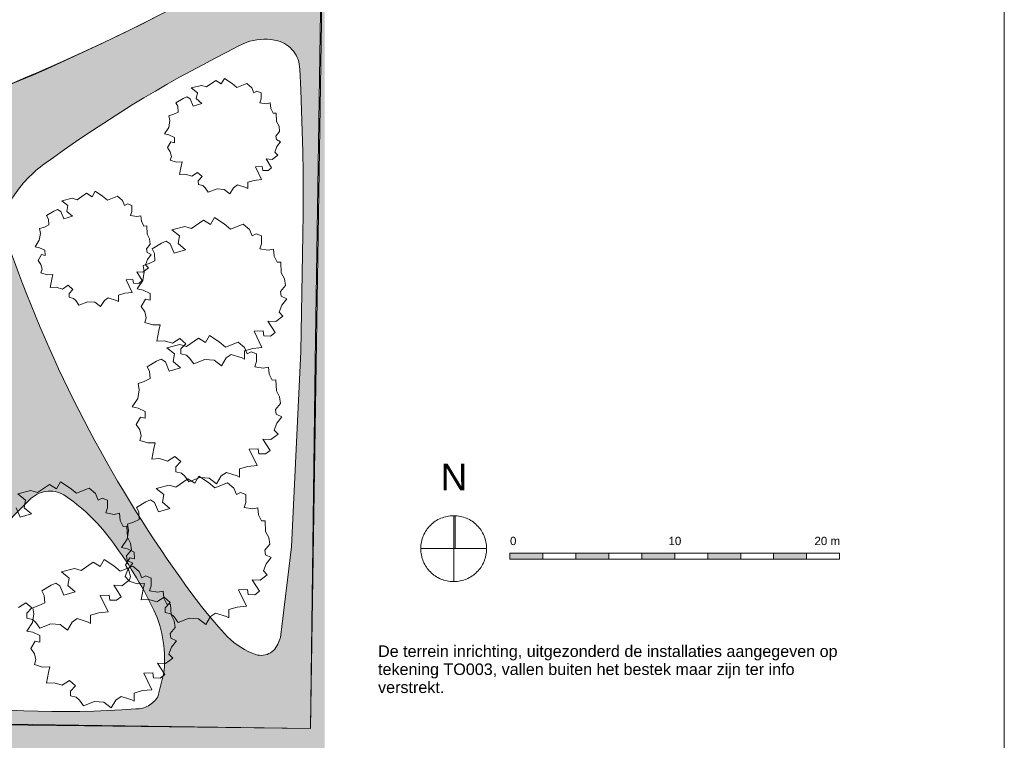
# Model space of a CAD drawing. Header units: millimetres. Extents: x 10 to 831, y -9 to 584.
# Tile 53 of 54: x 532 to 831, y 133 to 352. Entities that reach past the tile are written whole.
import ezdxf
from ezdxf.xclip import XClip

# ---------------------------------------------------------------- set-up
doc = ezdxf.new("R2010")
doc.units = ezdxf.units.MM
doc.header["$MEASUREMENT"] = 0
doc.header["$XCLIPFRAME"] = 0
for name, color, linetype in [('90 Bomen', 7, 'Continuous'), ('90 Terrein omgeving', 7, 'Continuous'), ('90 Terrein omgeving 2D arcering', 7, 'Continuous'), ('90 Terrein omgeving Afdek-arcering', 7, 'Continuous'), ('Info Algemeen', 7, 'Continuous')]:
    doc.layers.add(name, color=color, linetype=linetype)
doc.styles.add('GENERATED_STYLE_1', font='txt')

# ---------------------------------------------------------------- blocks, each defined once
blk = doc.blocks.new('*X3')
at = {"layer": '90 Terrein omgeving Afdek-arcering', "linetype": 'Continuous', "lineweight": 0, "true_color": 0x99a3a6}
blk.add_hatch(color=253, dxfattribs=at).paths.add_polyline_path([(151.17, 143.37), (22.48, 145.22), (22.48, 127.72), (157.3, 125.78), (203.25, 19.06), (222.51, 19.06), (177.21, 125), (624.73, 118.56), (624.73, 247.84), (624.73, 409.71), (620.45, 136.62), (170.32, 143.1), (61.29, 396.05), (22.48, 486.81), (22.48, 446.09), (53.57, 373.39)])
blk = doc.blocks.new('*X4')
at = {"layer": '90 Terrein omgeving Afdek-arcering', "linetype": 'Continuous', "lineweight": 0, "true_color": 0x99a3a6}
h = blk.add_hatch(color=253, dxfattribs=at)
h.paths.add_polyline_path([(328.61, 143.05, 0.01648), (329.04, 140), (620.45, 136.62), (621.88, 247.93), (623.96, 380.5, -0.012381), (601.83, 367.44, -0.021663), (536.42, 334.88), (522.25, 329.16), (516.65, 326.95), (499.27, 321.02, -0.042873), (477.7, 317.24, -0.042973), (393.72, 309.26), (347.28, 309.07), (336.26, 314.12), (321.63, 314.06), (321.75, 284.39), (324.07, 284.4), (324.08, 280.14), (333.67, 280.05), (354.96, 235.19, -0.059855), (366.53, 198.58, -0.437242)])
h.paths.add_polyline_path([(368.56, 289.38), (368.39, 292.81, -0.333275), (370.87, 296.34), (374.01, 297.1, -0.038442), (396.61, 297.69), (467.24, 293.85), (475.71, 292.79, -0.070797), (479.6, 291.59, -0.462241), (481.15, 282.53), (478.79, 279.4), (432.76, 232.43), (410.2, 209.65, -0.03413), (404.35, 204.3, -0.072384), (398.95, 201.2, -0.508527), (393.6, 203.82), (377.75, 254.6), (372.09, 273.73, -0.030058)], flags=0)
h.paths.add_polyline_path([(529.47, 281.45, -0.172097), (529.7, 297.01, -0.097775), (539.16, 307.48, -0.040943), (595.05, 341.79, -0.04033), (602.11, 345.13, -0.121554), (610.58, 345.29, -0.328675), (617.22, 336.66, -0.017494), (618.19, 286.46), (617.58, 250.97), (614.7, 191.72), (611.37, 164.25), (610.53, 162.2, -0.453813), (602.8, 159.5, -0.120224), (594.4, 165.41, -0.034375), (581.03, 182.27, -0.070116)], flags=0)
h.paths.add_polyline_path([(410.54, 150.09, -0.125484), (412.59, 173.19, -0.039385), (418.9, 187.49, -0.061704), (452.06, 233.77, -0.046161), (488.21, 267.96, -0.06545), (495.77, 272.59, -0.247772), (504.86, 271.77, -0.075807), (508.96, 267.95), (511.86, 263.59, -0.036244), (522.99, 235.24, -0.171074), (523.4, 213.16, -0.047223), (519.03, 203.64, -0.043039), (497.28, 173.61, -0.041864), (474.32, 149.45, -0.126724), (464.62, 145.47), (461.8, 145.13, -0.044644), (420.18, 144.89, -0.087631), (412.78, 146.89, -0.23975)], flags=0)
h.paths.add_polyline_path([(535.22, 205.96, -0.348721), (545.68, 207.48, -0.082607), (559.77, 194.08, -0.05082), (572.95, 172.54, -0.141118), (575.89, 153.06), (574.11, 146.22, -0.262438), (567.48, 142.53, -0.057857), (499.69, 145.34), (497.8, 146.03, -0.419175), (495.63, 152.57, -0.082494)], flags=0)
blk = doc.blocks.new('Drawing_2_2', base_point=(176.47, 192.53))
at = {"layer": '90 Bomen', "color": 1, "linetype": 'Continuous', "lineweight": 0}
for p, q in [((584.31, 330.95), (587.39, 331.74)), ((587.39, 331.74), (588.92, 331.27)), ((588.92, 331.27), (591.77, 333.22)), ((591.77, 333.22), (593.42, 332.18)), ((593.42, 332.18), (594.38, 333.82)), ((594.38, 333.82), (596.66, 332.34)), ((596.66, 332.34), (598.16, 331.12)), ((598.16, 331.12), (601.12, 332.29)), ((601.12, 332.29), (602.66, 331.03)), ((586.14, 329.48), (584.31, 330.95)), ((585.77, 327.71), (586.14, 329.48)), ((602.66, 331.03), (603.27, 329.5)), ((603.27, 329.5), (604.23, 329.99)), ((604.23, 329.99), (605.5, 329.48)), ((605.5, 329.48), (605.48, 327.67)), ((579.65, 326.47), (581.86, 327.75)), ((580.2, 325.39), (579.65, 326.47)), ((581.86, 327.75), (582.99, 328.25)), ((582.99, 328.25), (583.95, 327.66)), ((583.95, 327.66), (584.83, 325.44)), ((584.83, 325.44), (587.53, 326.23)), ((587.53, 326.23), (585.77, 327.71)), ((605.48, 327.67), (605.07, 326.47)), ((605.07, 326.47), (607.01, 326.12)), ((607.01, 326.12), (608.28, 326.4)), ((608.28, 326.4), (608.44, 324.73)), ((577.51, 322.48), (578.97, 322.97)), ((578.97, 322.97), (580.33, 323.65)), ((580.33, 323.65), (580.2, 325.39)), ((608.44, 324.73), (609.13, 323.28)), ((609.13, 323.28), (610.01, 323.33)), ((610.01, 323.33), (610.15, 320.78)), ((577.44, 318.95), (577.78, 321.05)), ((577.78, 321.05), (577.51, 322.48)), ((610.15, 320.78), (610.92, 319.34)), ((576.14, 316.98), (577.44, 318.95)), ((577.52, 316.71), (576.14, 316.98)), ((579.16, 315.91), (577.52, 316.71)), ((611.12, 317.77), (609.98, 316.36)), ((610.92, 319.34), (611.12, 317.77)), ((577.06, 312.85), (578.09, 314.59)), ((578.09, 314.59), (579.19, 314.33)), ((579.19, 314.33), (579.16, 315.91)), ((609.98, 316.36), (610.14, 315.29)), ((610.14, 315.29), (611.42, 314.64)), ((611.42, 314.64), (610.3, 313.14)), ((577.9, 311.58), (577.06, 312.85)), ((578.25, 310.19), (577.9, 311.58)), ((610.3, 313.14), (609.67, 311.51)), ((609.67, 311.51), (610.54, 310.56)), ((577.94, 309.03), (578.25, 310.19)), ((579.79, 308.48), (577.94, 309.03)), ((581.53, 308.52), (579.79, 308.48)), ((581.22, 307.17), (581.53, 308.52)), ((608.83, 309.29), (607, 309.4)), ((607, 309.4), (608.67, 306.72)), ((610.54, 310.56), (608.83, 309.29)), ((580.75, 304.67), (581.22, 307.17)), ((582.56, 304.77), (580.75, 304.67)), ((584.43, 304.16), (582.56, 304.77)), ((586.18, 305.29), (584.43, 304.16)), ((587.6, 304.06), (586.18, 305.29)), ((605.84, 307.07), (603.76, 307)), ((603.76, 307), (605.59, 303.14)), ((606.01, 305.92), (605.84, 307.07)), ((607.59, 305.87), (606.01, 305.92)), ((608.67, 306.72), (607.59, 305.87)), ((586.44, 302.81), (587.6, 304.06)), ((586.45, 301.65), (586.44, 302.81)), ((603.4, 302.9), (601.45, 302.34)), ((601.45, 302.34), (601.45, 300.4)), ((605.59, 303.14), (603.4, 302.9)), ((549.67, 297.05), (552.52, 299)), ((552.52, 299), (554.18, 297.96)), ((554.18, 297.96), (555.14, 299.6)), ((555.14, 299.6), (557.41, 298.12)), ((587.8, 301.33), (586.45, 301.65)), ((588.52, 300.64), (587.8, 301.33)), ((589.47, 299.29), (588.52, 300.64)), ((592.12, 300.32), (589.47, 299.29)), ((594.29, 300.15), (592.12, 300.32)), ((596.05, 298.84), (594.29, 300.15)), ((597.16, 300.69), (596.05, 298.84)), ((598.35, 301.53), (597.16, 300.69)), ((600.9, 300.72), (598.35, 301.53)), ((601.45, 300.4), (600.9, 300.72)), ((545.06, 296.73), (548.14, 297.52)), ((546.89, 295.26), (545.06, 296.73)), ((548.14, 297.52), (549.67, 297.05)), ((557.41, 298.12), (558.91, 296.9)), ((558.91, 296.9), (561.88, 298.07)), ((561.88, 298.07), (563.41, 296.81)), ((563.41, 296.81), (564.02, 295.28)), ((540.41, 292.26), (542.62, 293.53)), ((542.62, 293.53), (543.74, 294.03)), ((543.74, 294.03), (544.7, 293.44)), ((544.7, 293.44), (545.59, 291.22)), ((546.53, 293.49), (546.89, 295.26)), ((548.29, 292.01), (546.53, 293.49)), ((564.02, 295.28), (564.98, 295.77)), ((564.98, 295.77), (566.25, 295.26)), ((566.24, 293.45), (565.83, 292.25)), ((566.25, 295.26), (566.24, 293.45)), ((540.96, 291.17), (540.41, 292.26)), ((541.09, 289.43), (540.96, 291.17)), ((545.59, 291.22), (548.29, 292.01)), ((565.83, 292.25), (567.77, 291.9)), ((567.77, 291.9), (569.03, 292.18)), ((569.03, 292.18), (569.2, 290.51)), ((569.2, 290.51), (569.89, 289.06)), ((584.33, 288.33), (587.99, 290.85)), ((587.99, 290.85), (590.12, 289.51)), ((590.12, 289.51), (591.35, 291.62)), ((591.35, 291.62), (594.27, 289.71)), ((538.19, 284.73), (538.54, 286.83)), ((538.27, 288.26), (539.73, 288.75)), ((538.54, 286.83), (538.27, 288.26)), ((539.73, 288.75), (541.09, 289.43)), ((569.89, 289.06), (570.77, 289.11)), ((570.77, 289.11), (570.9, 286.56)), ((578.4, 287.93), (582.36, 288.94)), ((580.75, 286.04), (578.4, 287.93)), ((582.36, 288.94), (584.33, 288.33)), ((594.27, 289.71), (596.21, 288.14)), ((596.21, 288.14), (600.02, 289.64)), ((600.02, 289.64), (601.99, 288.03)), ((601.99, 288.03), (602.78, 286.06)), ((536.9, 282.76), (538.19, 284.73)), ((570.9, 286.56), (571.67, 285.12)), ((571.67, 285.12), (571.87, 283.55)), ((575.25, 283.81), (576.7, 284.46)), ((576.7, 284.46), (577.93, 283.69)), ((580.28, 283.76), (580.75, 286.04)), ((602.78, 286.06), (604.01, 286.69)), ((604.01, 286.69), (605.64, 286.04)), ((605.64, 286.04), (605.62, 283.7)), ((538.27, 282.49), (536.9, 282.76)), ((539.91, 281.69), (538.27, 282.49)), ((539.95, 280.12), (539.91, 281.69)), ((571.87, 283.55), (570.73, 282.14)), ((570.73, 282.14), (570.89, 281.07)), ((570.89, 281.07), (572.17, 280.42)), ((572.41, 282.17), (575.25, 283.81)), ((573.12, 280.77), (572.41, 282.17)), ((577.93, 283.69), (579.08, 280.85)), ((579.08, 280.85), (582.55, 281.86)), ((582.55, 281.86), (580.28, 283.76)), ((605.62, 283.7), (605.09, 282.17)), ((605.09, 282.17), (607.59, 281.71)), ((607.59, 281.71), (609.22, 282.08)), ((609.22, 282.08), (609.43, 279.92)), ((537.81, 278.63), (538.85, 280.37)), ((538.65, 277.36), (537.81, 278.63)), ((538.85, 280.37), (539.95, 280.12)), ((571.05, 278.92), (570.42, 277.29)), ((572.17, 280.42), (571.05, 278.92)), ((571.54, 277.66), (573.29, 278.54)), ((573.29, 278.54), (573.12, 280.77)), ((609.43, 279.92), (610.32, 278.06)), ((610.32, 278.06), (611.45, 278.13)), ((611.45, 278.13), (611.62, 274.85)), ((539.01, 275.97), (538.65, 277.36)), ((538.69, 274.81), (539.01, 275.97)), ((569.59, 275.07), (567.75, 275.18)), ((567.75, 275.18), (569.42, 272.5)), ((569.57, 272.49), (570.01, 275.2)), ((571.3, 276.34), (569.59, 275.07)), ((569.66, 277.03), (571.54, 277.66)), ((570.01, 275.2), (569.66, 277.03)), ((570.42, 277.29), (571.3, 276.34)), ((540.55, 274.26), (538.69, 274.81)), ((542.29, 274.3), (540.55, 274.26)), ((541.51, 270.45), (541.97, 272.95)), ((541.97, 272.95), (542.29, 274.3)), ((566.59, 272.85), (564.52, 272.78)), ((564.52, 272.78), (566.35, 268.92)), ((566.76, 271.7), (566.59, 272.85)), ((567.9, 269.96), (569.57, 272.49)), ((569.42, 272.5), (568.34, 271.65)), ((611.62, 274.85), (612.61, 272.99)), ((612.61, 272.99), (612.87, 270.98)), ((543.31, 270.55), (541.51, 270.45)), ((545.19, 269.94), (543.31, 270.55)), ((546.93, 271.07), (545.19, 269.94)), ((548.36, 269.84), (546.93, 271.07)), ((547.2, 268.59), (548.36, 269.84)), ((566.35, 268.92), (564.16, 268.68)), ((568.34, 271.65), (566.76, 271.7)), ((569.67, 269.61), (567.9, 269.96)), ((571.78, 268.59), (569.67, 269.61)), ((612.87, 270.98), (611.4, 269.16)), ((611.4, 269.16), (611.61, 267.79)), ((547.2, 267.43), (547.2, 268.59)), ((548.56, 267.11), (547.2, 267.43)), ((549.27, 266.42), (548.56, 267.11)), ((550.23, 265.07), (549.27, 266.42)), ((552.87, 266.1), (550.23, 265.07)), ((555.05, 265.93), (552.87, 266.1)), ((556.8, 264.62), (555.05, 265.93)), ((557.92, 266.47), (556.8, 264.62)), ((559.1, 267.31), (557.92, 266.47)), ((561.66, 266.5), (559.1, 267.31)), ((562.21, 266.18), (561.66, 266.5)), ((564.16, 268.68), (562.2, 268.12)), ((562.2, 268.12), (562.21, 266.18)), ((569.08, 264.65), (570.41, 266.89)), ((570.41, 266.89), (571.82, 266.56)), ((571.82, 266.56), (571.78, 268.59)), ((611.61, 267.79), (613.26, 266.95)), ((613.26, 266.95), (611.81, 265.02)), ((570.16, 263.02), (569.08, 264.65)), ((570.61, 261.23), (570.16, 263.02)), ((611.81, 265.02), (611, 262.93)), ((611, 262.93), (612.13, 261.7)), ((570.21, 259.75), (570.61, 261.23)), ((609.93, 260.07), (607.57, 260.22)), ((607.57, 260.22), (609.72, 256.77)), ((612.13, 261.7), (609.93, 260.07)), ((572.59, 259.03), (570.21, 259.75)), ((574.83, 259.09), (572.59, 259.03)), ((573.83, 254.14), (574.43, 257.35)), ((574.43, 257.35), (574.83, 259.09)), ((606.08, 257.22), (603.41, 257.13)), ((603.41, 257.13), (605.76, 252.16)), ((606.3, 255.74), (606.08, 257.22)), ((576.15, 254.27), (573.83, 254.14)), ((578.56, 253.48), (576.15, 254.27)), ((580.8, 254.93), (578.56, 253.48)), ((582.63, 253.35), (580.8, 254.93)), ((582.82, 252.54), (586.48, 255.06)), ((586.48, 255.06), (588.61, 253.72)), ((588.61, 253.72), (589.84, 255.82)), ((589.84, 255.82), (592.77, 253.92)), ((608.33, 255.68), (606.3, 255.74)), ((609.72, 256.77), (608.33, 255.68)), ((576.89, 252.13), (580.85, 253.14)), ((579.25, 250.25), (576.89, 252.13)), ((580.85, 253.14), (582.82, 252.54)), ((581.15, 251.75), (582.63, 253.35)), ((581.15, 250.25), (581.15, 251.75)), ((592.77, 253.92), (594.7, 252.35)), ((594.7, 252.35), (598.51, 253.85)), ((598.51, 253.85), (600.48, 252.24)), ((602.95, 251.86), (600.44, 251.14)), ((600.44, 251.14), (600.44, 248.65)), ((600.48, 252.24), (601.27, 250.27)), ((605.76, 252.16), (602.95, 251.86)), ((570.9, 246.38), (573.74, 248.02)), ((573.74, 248.02), (575.19, 248.66)), ((575.19, 248.66), (576.43, 247.9)), ((578.77, 247.97), (579.25, 250.25)), ((582.89, 249.85), (581.15, 250.25)), ((583.81, 248.95), (582.89, 249.85)), ((585.04, 247.21), (583.81, 248.95)), ((588.44, 248.54), (585.04, 247.21)), ((591.23, 248.32), (588.44, 248.54)), ((593.49, 246.64), (591.23, 248.32)), ((594.93, 249.02), (593.49, 246.64)), ((596.45, 250.1), (594.93, 249.02)), ((599.73, 249.06), (596.45, 250.1)), ((600.44, 248.65), (599.73, 249.06)), ((601.27, 250.27), (602.5, 250.89)), ((602.5, 250.89), (604.13, 250.25)), ((604.13, 250.25), (604.11, 247.91)), ((571.62, 244.98), (570.9, 246.38)), ((576.43, 247.9), (577.57, 245.05)), ((577.57, 245.05), (581.04, 246.07)), ((581.04, 246.07), (578.77, 247.97)), ((604.11, 247.91), (603.59, 246.38)), ((603.59, 246.38), (606.08, 245.92)), ((606.08, 245.92), (607.71, 246.28)), ((607.71, 246.28), (607.92, 244.13)), ((570.03, 241.87), (571.78, 242.75)), ((571.78, 242.75), (571.62, 244.98)), ((607.92, 244.13), (608.81, 242.27)), ((608.81, 242.27), (609.94, 242.34)), ((609.94, 242.34), (610.11, 239.05)), ((568.06, 236.7), (568.5, 239.4)), ((568.16, 241.24), (570.03, 241.87)), ((568.5, 239.4), (568.16, 241.24)), ((610.11, 239.05), (611.11, 237.2)), ((566.39, 234.17), (568.06, 236.7)), ((611.11, 237.2), (611.36, 235.19)), ((568.16, 233.82), (566.39, 234.17)), ((570.27, 232.8), (568.16, 233.82)), ((611.36, 235.19), (609.89, 233.37)), ((609.89, 233.37), (610.1, 232)), ((567.57, 228.86), (568.9, 231.09)), ((568.9, 231.09), (570.31, 230.77)), ((570.31, 230.77), (570.27, 232.8)), ((610.1, 232), (611.75, 231.16)), ((611.75, 231.16), (610.3, 229.23)), ((568.65, 227.23), (567.57, 228.86)), ((569.1, 225.44), (568.65, 227.23)), ((610.3, 229.23), (609.5, 227.14)), ((609.5, 227.14), (610.62, 225.91)), ((568.7, 223.95), (569.1, 225.44)), ((608.42, 224.28), (606.06, 224.43)), ((606.06, 224.43), (608.21, 220.97)), ((610.62, 225.91), (608.42, 224.28)), ((571.08, 223.24), (568.7, 223.95)), ((573.32, 223.3), (571.08, 223.24)), ((572.32, 218.35), (572.92, 221.55)), ((572.92, 221.55), (573.32, 223.3)), ((604.57, 221.43), (601.91, 221.34)), ((601.91, 221.34), (604.26, 216.37)), ((604.79, 219.95), (604.57, 221.43)), ((574.64, 218.47), (572.32, 218.35)), ((577.05, 217.69), (574.64, 218.47)), ((579.3, 219.14), (577.05, 217.69)), ((581.12, 217.56), (579.3, 219.14)), ((606.82, 219.89), (604.79, 219.95)), ((608.21, 220.97), (606.82, 219.89)), ((579.64, 215.96), (581.12, 217.56)), ((579.64, 214.46), (579.64, 215.96)), ((601.44, 216.07), (598.93, 215.35)), ((598.93, 215.35), (598.94, 212.85)), ((604.26, 216.37), (601.44, 216.07)), ((579.57, 209.85), (583.23, 212.36)), ((581.38, 214.05), (579.64, 214.46)), ((582.3, 213.16), (581.38, 214.05)), ((583.53, 211.42), (582.3, 213.16)), ((583.23, 212.36), (585.36, 211.03)), ((586.93, 212.75), (583.53, 211.42)), ((585.36, 211.03), (586.6, 213.13)), ((586.6, 213.13), (589.52, 211.22)), ((589.73, 212.53), (586.93, 212.75)), ((591.99, 210.84), (589.73, 212.53)), ((593.42, 213.23), (591.99, 210.84)), ((594.94, 214.31), (593.42, 213.23)), ((598.23, 213.27), (594.94, 214.31)), ((598.94, 212.85), (598.23, 213.27)), ((537.6, 208.16), (541.26, 210.68)), ((541.26, 210.68), (543.39, 209.34)), ((543.39, 209.34), (544.63, 211.44)), ((544.63, 211.44), (547.55, 209.54)), ((547.55, 209.54), (549.48, 207.97)), ((549.48, 207.97), (553.29, 209.47)), ((553.29, 209.47), (555.26, 207.86)), ((573.64, 209.44), (577.6, 210.45)), ((576, 207.55), (573.64, 209.44)), ((577.6, 210.45), (579.57, 209.85)), ((589.52, 211.22), (591.45, 209.66)), ((591.45, 209.66), (595.26, 211.16)), ((595.26, 211.16), (597.23, 209.55)), ((597.23, 209.55), (598.02, 207.58)), ((531.67, 207.75), (535.63, 208.76)), ((534.03, 205.87), (531.67, 207.75)), ((535.63, 208.76), (537.6, 208.16)), ((555.26, 207.86), (556.05, 205.89)), ((556.05, 205.89), (557.29, 206.51)), ((557.29, 206.51), (558.92, 205.87)), ((575.53, 205.27), (576, 207.55)), ((598.02, 207.58), (599.26, 208.2)), ((599.26, 208.2), (600.89, 207.55)), ((600.89, 207.55), (600.87, 205.22)), ((531.21, 203.52), (532.35, 200.67)), ((533.55, 203.59), (534.03, 205.87)), ((535.82, 201.69), (533.55, 203.59)), ((558.9, 203.53), (558.37, 202)), ((558.92, 205.87), (558.9, 203.53)), ((567.65, 203.69), (570.5, 205.33)), ((568.37, 202.29), (567.65, 203.69)), ((570.5, 205.33), (571.95, 205.97)), ((571.95, 205.97), (573.18, 205.21)), ((573.18, 205.21), (574.32, 202.36)), ((574.32, 202.36), (577.79, 203.38)), ((577.79, 203.38), (575.53, 205.27)), ((600.87, 205.22), (600.34, 203.68)), ((600.34, 203.68), (602.83, 203.23)), ((602.83, 203.23), (604.46, 203.59)), ((604.46, 203.59), (604.67, 201.44)), ((532.35, 200.67), (535.82, 201.69)), ((558.37, 202), (560.86, 201.54)), ((560.86, 201.54), (562.49, 201.9)), ((562.49, 201.9), (562.7, 199.75)), ((568.53, 200.05), (568.37, 202.29)), ((604.67, 201.44), (605.56, 199.58)), ((562.7, 199.75), (563.59, 197.89)), ((563.59, 197.89), (564.72, 197.96)), ((564.72, 197.96), (564.9, 194.67)), ((564.91, 198.55), (566.78, 199.18)), ((565.25, 196.71), (564.91, 198.55)), ((566.78, 199.18), (568.53, 200.05)), ((605.56, 199.58), (606.69, 199.65)), ((606.69, 199.65), (606.87, 196.36)), ((564.81, 194.01), (565.25, 196.71)), ((564.9, 194.67), (565.89, 192.82)), ((606.87, 196.36), (607.86, 194.51)), ((607.86, 194.51), (608.11, 192.5)), ((563.14, 191.48), (564.81, 194.01)), ((564.92, 191.13), (563.14, 191.48)), ((565.89, 192.82), (566.14, 190.81)), ((608.11, 192.5), (606.64, 190.68)), ((564.32, 186.17), (565.65, 188.4)), ((566.14, 190.81), (564.67, 188.99)), ((564.67, 188.99), (564.88, 187.62)), ((567.02, 190.11), (564.92, 191.13)), ((565.65, 188.4), (567.07, 188.08)), ((567.07, 188.08), (567.02, 190.11)), ((606.64, 190.68), (606.85, 189.3)), ((606.85, 189.3), (608.5, 188.47)), ((608.5, 188.47), (607.06, 186.54)), ((550.86, 184.55), (554.52, 187.07)), ((554.52, 187.07), (556.65, 185.73)), ((556.65, 185.73), (557.88, 187.84)), ((557.88, 187.84), (560.8, 185.93)), ((560.8, 185.93), (562.74, 184.36)), ((562.74, 184.36), (566.55, 185.87)), ((565.4, 184.53), (564.32, 186.17)), ((564.88, 187.62), (566.53, 186.78)), ((566.53, 186.78), (565.09, 184.85)), ((566.55, 185.87), (568.52, 184.25)), ((607.06, 186.54), (606.25, 184.45)), ((544.93, 184.15), (548.89, 185.16)), ((547.28, 182.26), (544.93, 184.15)), ((546.81, 179.98), (547.28, 182.26)), ((548.89, 185.16), (550.86, 184.55)), ((565.09, 184.85), (564.28, 182.76)), ((564.28, 182.76), (565.4, 181.53)), ((565.85, 182.75), (565.4, 184.53)), ((565.45, 181.26), (565.85, 182.75)), ((568.52, 184.25), (569.31, 182.28)), ((569.31, 182.28), (570.54, 182.91)), ((570.54, 182.91), (572.17, 182.26)), ((572.17, 182.26), (572.15, 179.92)), ((607.37, 183.22), (605.18, 181.59)), ((606.25, 184.45), (607.37, 183.22)), ((538.94, 178.39), (541.78, 180.04)), ((541.78, 180.04), (543.23, 180.68)), ((543.23, 180.68), (544.46, 179.91)), ((544.46, 179.91), (545.6, 177.07)), ((549.08, 178.08), (546.81, 179.98)), ((563.21, 179.9), (560.84, 180.05)), ((560.84, 180.05), (562.99, 176.59)), ((565.4, 181.53), (563.21, 179.9)), ((567.84, 180.54), (565.45, 181.26)), ((570.08, 180.6), (567.84, 180.54)), ((569.67, 178.86), (570.08, 180.6)), ((572.15, 179.92), (571.62, 178.39)), ((605.18, 181.59), (602.81, 181.74)), ((602.81, 181.74), (604.97, 178.28)), ((539.65, 176.99), (538.94, 178.39)), ((539.82, 174.76), (539.65, 176.99)), ((545.6, 177.07), (549.08, 178.08)), ((559.35, 177.05), (556.69, 176.96)), ((556.69, 176.96), (559.04, 171.99)), ((559.57, 175.57), (559.35, 177.05)), ((562.99, 176.59), (561.61, 175.51)), ((569.07, 175.65), (569.67, 178.86)), ((571.62, 178.39), (574.12, 177.93)), ((576.05, 176.45), (573.8, 175)), ((574.12, 177.93), (575.74, 178.3)), ((575.74, 178.3), (575.96, 176.14)), ((577.88, 174.87), (576.05, 176.45)), ((601.32, 178.74), (598.66, 178.65)), ((598.66, 178.65), (601.01, 173.68)), ((601.54, 177.26), (601.32, 178.74)), ((603.58, 177.2), (601.54, 177.26)), ((604.97, 178.28), (603.58, 177.2)), ((534.08, 174.76), (531.83, 173.31)), ((535.91, 173.18), (534.08, 174.76)), ((536.19, 173.25), (538.07, 173.88)), ((538.07, 173.88), (539.82, 174.76)), ((561.61, 175.51), (559.57, 175.57)), ((571.39, 175.78), (569.07, 175.65)), ((573.8, 175), (571.39, 175.78)), ((575.96, 176.14), (576.84, 174.28)), ((576.39, 173.26), (577.88, 174.87)), ((576.84, 174.28), (577.97, 174.35)), ((577.97, 174.35), (578.15, 171.07)), ((598.19, 173.38), (595.68, 172.66)), ((601.01, 173.68), (598.19, 173.38)), ((534.42, 171.58), (535.91, 173.18)), ((534.42, 170.08), (534.42, 171.58)), ((536.1, 168.71), (536.54, 171.42)), ((536.54, 171.42), (536.19, 173.25)), ((556.22, 171.69), (553.71, 170.97)), ((553.71, 170.97), (553.72, 168.47)), ((559.04, 171.99), (556.22, 171.69)), ((576.39, 171.77), (576.39, 173.26)), ((578.13, 171.36), (576.39, 171.77)), ((579.06, 170.47), (578.13, 171.36)), ((578.15, 171.07), (579.14, 169.22)), ((580.28, 168.73), (579.06, 170.47)), ((590.17, 170.54), (588.74, 168.15)), ((591.69, 171.61), (590.17, 170.54)), ((594.98, 170.57), (591.69, 171.61)), ((595.69, 170.16), (594.98, 170.57)), ((595.68, 172.66), (595.69, 170.16)), ((536.16, 169.67), (534.42, 170.08)), ((534.43, 166.18), (536.1, 168.71)), ((537.09, 168.78), (536.16, 169.67)), ((538.31, 167.04), (537.09, 168.78)), ((541.71, 168.37), (538.31, 167.04)), ((544.51, 168.15), (541.71, 168.37)), ((546.77, 166.46), (544.51, 168.15)), ((548.2, 168.85), (546.77, 166.46)), ((549.72, 169.93), (548.2, 168.85)), ((553.01, 168.89), (549.72, 169.93)), ((553.72, 168.47), (553.01, 168.89)), ((579.14, 169.22), (579.4, 167.2)), ((583.68, 170.06), (580.28, 168.73)), ((586.48, 169.84), (583.68, 170.06)), ((588.74, 168.15), (586.48, 169.84)), ((536.2, 165.83), (534.43, 166.18)), ((538.31, 164.81), (536.2, 165.83)), ((538.35, 162.78), (538.31, 164.81)), ((579.4, 167.2), (577.93, 165.38)), ((577.93, 165.38), (578.14, 164.01)), ((535.6, 160.87), (536.94, 163.11)), ((536.94, 163.11), (538.35, 162.78)), ((578.14, 164.01), (579.79, 163.17)), ((579.79, 163.17), (578.34, 161.24)), ((536.69, 159.24), (535.6, 160.87)), ((537.14, 157.45), (536.69, 159.24)), ((578.34, 161.24), (577.53, 159.15)), ((577.53, 159.15), (578.66, 157.92)), ((536.74, 155.97), (537.14, 157.45)), ((539.12, 155.25), (536.74, 155.97)), ((576.46, 156.29), (574.1, 156.44)), ((574.1, 156.44), (576.25, 152.99)), ((578.66, 157.92), (576.46, 156.29)), ((541.36, 155.31), (539.12, 155.25)), ((540.36, 150.36), (540.95, 153.57)), ((540.95, 153.57), (541.36, 155.31)), ((572.61, 153.44), (569.94, 153.35)), ((569.94, 153.35), (572.29, 148.38)), ((572.83, 151.96), (572.61, 153.44)), ((576.25, 152.99), (574.86, 151.9)), ((542.68, 150.49), (540.36, 150.36)), ((545.09, 149.7), (542.68, 150.49)), ((547.33, 151.15), (545.09, 149.7)), ((549.16, 149.58), (547.33, 151.15)), ((547.68, 147.97), (549.16, 149.58)), ((574.86, 151.9), (572.83, 151.96)), ((547.68, 146.47), (547.68, 147.97)), ((549.42, 146.07), (547.68, 146.47)), ((569.48, 148.08), (566.96, 147.36)), ((566.96, 147.36), (566.97, 144.87)), ((572.29, 148.38), (569.48, 148.08)), ((550.34, 145.17), (549.42, 146.07)), ((551.57, 143.43), (550.34, 145.17)), ((554.97, 144.77), (551.57, 143.43)), ((557.76, 144.54), (554.97, 144.77)), ((560.02, 142.86), (557.76, 144.54)), ((561.45, 145.24), (560.02, 142.86)), ((562.98, 146.32), (561.45, 145.24)), ((566.26, 145.28), (562.98, 146.32)), ((566.97, 144.87), (566.26, 145.28))]:
    blk.add_line(p, q, dxfattribs=at)
at = {"layer": '90 Terrein omgeving', "color": 9, "linetype": 'Continuous', "lineweight": 0, "flags": 128}
blk.add_lwpolyline([(22.48, 486.81), (61.29, 396.05), (170.32, 143.1), (620.45, 136.62), (624.73, 409.71)], dxfattribs=at)
at = {"layer": '90 Terrein omgeving', "color": 2, "linetype": 'Continuous', "lineweight": 0, "flags": 128}
blk.add_lwpolyline([(624.73, 456.52, -0.054978), (552.02, 455.37), (461.3, 465.26), (456.52, 465.05, 0.649408), (452.8, 458.32), (456.5, 453.02, -0.092927), (490.48, 398.56, -0.023501), (516.65, 326.95, 0.042671), (623.96, 380.5), (624.73, 426.9)], format="xyb", dxfattribs=at)
at = {"layer": '90 Terrein omgeving', "color": 9, "linetype": 'Continuous', "lineweight": 0, "flags": 128}
for points in [[(328.61, 143.05, 0.437242), (366.53, 198.58, 0.059855), (354.96, 235.19), (333.67, 280.05), (324.08, 280.14), (324.07, 284.4), (321.75, 284.39), (321.63, 314.06), (336.26, 314.12), (347.28, 309.07), (393.72, 309.26, 0.042973), (477.7, 317.24, 0.042873), (499.27, 321.02), (516.65, 326.95), (522.25, 329.16), (536.42, 334.88, 0.021663), (601.83, 367.44, 0.012381), (623.96, 380.5), (621.88, 247.93), (620.45, 136.62), (329.04, 140, -0.01648)], [(529.47, 281.45, 0.070116), (581.03, 182.27, 0.034375), (594.4, 165.41, 0.120224), (602.8, 159.5, 0.453813), (610.53, 162.2), (611.37, 164.25), (614.7, 191.72), (617.58, 250.97), (618.19, 286.46, 0.017494), (617.22, 336.66, 0.328675), (610.58, 345.29, 0.121554), (602.11, 345.13, 0.04033), (595.05, 341.79, 0.040943), (539.16, 307.48, 0.097775), (529.7, 297.01, 0.172097)], [(535.22, 205.96, -0.348721), (545.68, 207.48, -0.082607), (559.77, 194.08, -0.05082), (572.95, 172.54, -0.141118), (575.89, 153.06), (574.11, 146.22, -0.262438), (567.48, 142.53, -0.057857), (499.69, 145.34), (497.8, 146.03, -0.419175), (495.63, 152.57, -0.082494)]]:
    blk.add_lwpolyline(points, format="xyb", close=True, dxfattribs=at)
at = {"layer": '90 Terrein omgeving', "color": 2, "linetype": 'Continuous', "lineweight": 0, "flags": 128}
for points in [[(594.4, 165.41, 0.120224), (602.8, 159.5, 0.453813), (610.53, 162.2), (611.37, 164.25), (614.7, 191.72), (617.58, 250.97), (618.19, 286.46, 0.017494), (617.22, 336.66, 0.328675), (610.58, 345.29, 0.121554), (602.11, 345.13, 0.04033), (595.05, 341.79, 0.040943), (539.16, 307.48, 0.097775), (529.7, 297.01, 0.172097), (529.47, 281.45, 0.070116), (581.03, 182.27, 0.034375)], [(535.22, 205.96, 0.082494), (495.63, 152.57, 0.419175), (497.8, 146.03), (499.69, 145.34, 0.057857), (567.48, 142.53, 0.262438), (574.11, 146.22), (575.89, 153.06, 0.141118), (572.95, 172.54, 0.05082), (559.77, 194.08, 0.082607), (545.68, 207.48, 0.348721)]]:
    blk.add_lwpolyline(points, format="xyb", close=True, dxfattribs=at)
at = {"layer": '90 Terrein omgeving', "color": 4, "linetype": 'Continuous', "lineweight": 0}
for name in ['*X3', '*X4']:
    blk.add_blockref(name, (0, 0), dxfattribs=at)
blk = doc.blocks.new('Drawing_3_1', base_point=(1440.51, -62.85))
at = {"layer": '90 Terrein omgeving 2D arcering', "linetype": 'Continuous', "lineweight": 0, "true_color": 0x000000}
for points in [[(691.01, 189.81), (681.01, 189.81), (681.01, 187.99), (691.01, 187.99)], [(711.01, 189.81), (701.01, 189.81), (701.01, 187.99), (711.01, 187.99)], [(731.01, 189.81), (721.01, 189.81), (721.01, 187.99), (731.01, 187.99)], [(751.01, 189.81), (741.01, 189.81), (741.01, 187.99), (751.01, 187.99)], [(771.01, 189.81), (761.01, 189.81), (761.01, 187.99), (771.01, 187.99)]]:
    blk.add_hatch(color=18, dxfattribs=at).paths.add_polyline_path(points)
at = {"layer": '90 Terrein omgeving', "color": 3, "linetype": 'Continuous', "lineweight": 0}
for p, q in [((663.92, 201.17), (663.92, 181.17)), ((664.37, 191.17), (664.37, 201.16)), ((673.92, 191.17), (653.92, 191.17))]:
    blk.add_line(p, q, dxfattribs=at)
at = {"layer": '90 Terrein omgeving', "color": 2, "linetype": 'Continuous', "lineweight": 0}
for p, q in [((781.01, 189.81), (681.01, 189.81)), ((681.01, 189.81), (681.01, 187.99)), ((691.01, 189.81), (691.01, 187.99)), ((701.01, 189.81), (701.01, 187.99)), ((711.01, 189.81), (711.01, 187.99)), ((721.01, 189.81), (721.01, 187.99)), ((731.01, 189.81), (731.01, 187.99)), ((741.01, 189.81), (741.01, 187.99)), ((751.01, 189.81), (751.01, 187.99)), ((761.01, 189.81), (761.01, 187.99)), ((771.01, 189.81), (771.01, 187.99)), ((781.01, 187.99), (781.01, 189.81)), ((681.01, 187.99), (781.01, 187.99))]:
    blk.add_line(p, q, dxfattribs=at)
at = {"layer": '90 Terrein omgeving', "color": 3, "linetype": 'Continuous', "lineweight": 0, "flags": 128}
blk.add_lwpolyline([(673.92, 191.17, 1), (653.92, 191.17, 1)], format="xyb", close=True, dxfattribs=at)
at = {"layer": '90 Terrein omgeving', "color": 3, "linetype": 'Continuous', "lineweight": 0, "insert": (659.97, 208.91), "char_height": 8, "attachment_point": 7, "style": 'GENERATED_STYLE_1'}
blk.add_mtext('\\A1;{\\pql;\\fArial|b0|i0|c0|p38;N}', dxfattribs=at)
at = {"layer": '90 Terrein omgeving', "color": 9, "linetype": 'Continuous', "lineweight": 0, "char_height": 2.5, "attachment_point": 7, "style": 'GENERATED_STYLE_1'}
for s, insert in [('\\A1;{\\pql;\\fArial|b0|i0|c0|p38;0}', (681.01, 192.22)), ('\\A1;{\\pql;\\fArial|b0|i0|c0|p38;10}', (729.11, 192.22)), ('\\A1;{\\pql;\\fArial|b0|i0|c0|p38;20 m}', (773.4, 192.22))]:
    blk.add_mtext(s, dxfattribs=dict(at, insert=insert))

msp = doc.modelspace()

# ---------------------------------------------------------------- linework, layer by layer
at = {"color": 1, "linetype": 'Continuous', "lineweight": 0, "flags": 128}
msp.add_lwpolyline([(831, 10), (831, 584), (10, 584), (10, 10)], close=True, dxfattribs=at)

# ---------------------------------------------------------------- block references
at = {"color": 4, "linetype": 'Continuous', "lineweight": 0}
ref = msp.add_blockref('Drawing_3_1', (1440.51, -62.85), dxfattribs=at)
XClip(ref).set_block_clipping_path([(798.9669990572, 228.360283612), (640.2772247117, 228.074559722), (641.0252566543, 173.1895621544), (799.1557961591, 173.7361074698)])

# ---------------------------------------------------------------- texts
at = {"layer": 'Info Algemeen', "color": 2, "linetype": 'Continuous', "lineweight": 0, "insert": (640.98, 147.31), "char_height": 3.5, "width": 144.5828, "attachment_point": 7, "line_spacing_factor": 0.938009, "style": 'GENERATED_STYLE_1'}
msp.add_mtext('\\A1;{\\pql;\\fArial|b0|i0|c0|p38;De terrein inrichting, uitgezonderd de installaties aangegeven op tekening TO003, vallen buiten het bestek maar zijn ter info verstrekt. }', dxfattribs=at)

# ---------------------------------------------------------------- next in the draw order: block references
at = {"color": 4, "linetype": 'Continuous', "lineweight": 0}
ref = msp.add_blockref('Drawing_2_2', (176.47, 192.53), dxfattribs=at)
XClip(ref).set_block_clipping_path([(624.7337432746, 573.1161090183), (22.4779058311, 573.1161090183), (22.4779058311, 19.0595604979), (624.7337432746, 19.0595604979), (624.7337432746, 247.83763313)])

doc.saveas('drawing.dxf')
